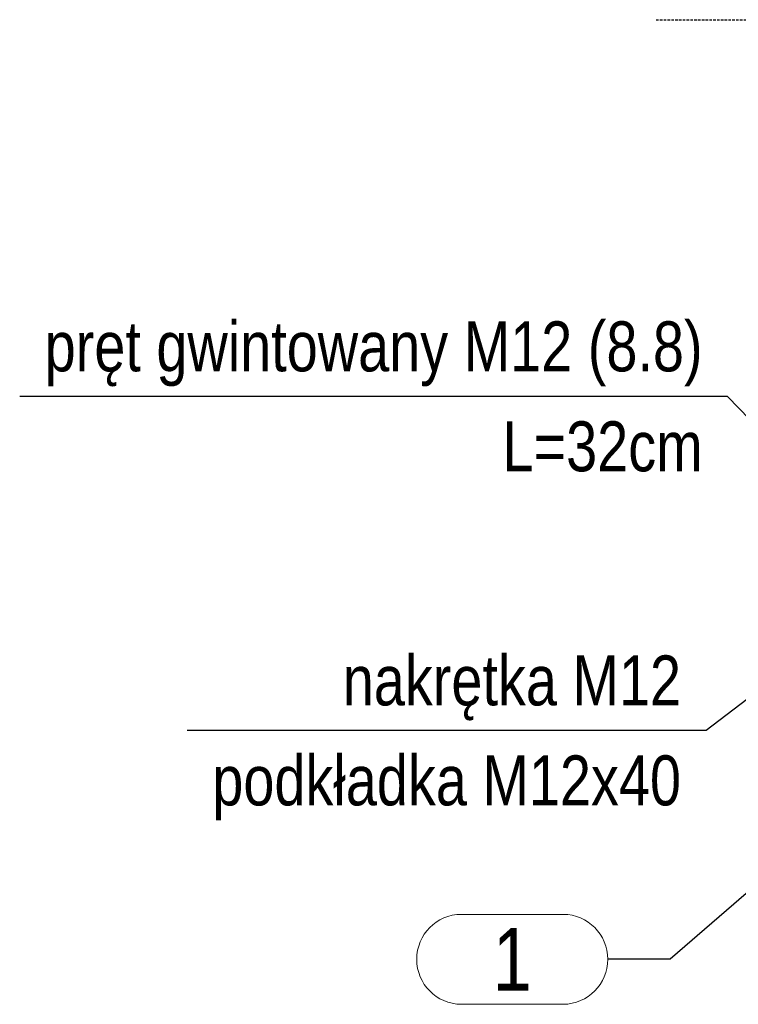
# Model space of a CAD drawing. Header units: millimetres. Extents: x 11149 to 111407, y -107619 to -23630.
# Tile 211 of 245: x 20259 to 20331, y -28725 to -28626. Entities that reach past the tile are written whole.
import ezdxf
from ezdxf.enums import TextEntityAlignment as Align

# ---------------------------------------------------------------- set-up
doc = ezdxf.new("R2010")
doc.units = ezdxf.units.MM
doc.header["$LTSCALE"] = 2
doc.linetypes.add('HIDDEN', pattern=[9.524999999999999, 6.35, -3.175])
doc.layers.get('0').update_dxf_attribs({"plot": 0})
doc.layers.add('e-cad_cienkie', color=1, linetype='Continuous', lineweight=9)
doc.layers.add('e-cad_opisy', color=7, linetype='Continuous', lineweight=9)
doc.layers.add('e-cad_ukryte', color=30, linetype='HIDDEN')
doc.styles.add('e-cad_1', font='arial.ttf', dxfattribs={"width": 0.7})
doc.dimstyles.new('e-cad_1_10_[cm]', dxfattribs={"dimtxt": 1.8, "dimasz": 1.25, "dimexe": 1.25, "dimexo": 0.625, "dimgap": 0.5, "dimtad": 1, "dimdec": 0, "dimrnd": 1, "dimzin": 1, "dimtxsty": 'e-cad_1', "dimblk": 'OBLIQUE', "dimcen": 2.5, "dimclrd": 256, "dimclre": 252, "dimclrt": 7, "dimadec": 0, "dimazin": 0, "dimtfac": 1, "dimtix": 1, "dimtmove": 2, "dimatfit": 3, "dimldrblk": 'NONE', "dimfxl": 60, "dimfxlon": 1, "dimarcsym": 0})
doc.dimstyles.new('e-cad_1_25_[cm]', dxfattribs={"dimscale": 2.5, "dimtxt": 1.8, "dimasz": 1.25, "dimexe": 1.25, "dimexo": 0.625, "dimgap": 0.5, "dimtad": 1, "dimdec": 0, "dimrnd": 1, "dimzin": 1, "dimtxsty": 'e-cad_1', "dimblk": 'OBLIQUE', "dimcen": 2.5, "dimclrd": 256, "dimclre": 252, "dimclrt": 7, "dimadec": 0, "dimazin": 0, "dimtfac": 1, "dimtix": 1, "dimtmove": 2, "dimatfit": 3, "dimldrblk": 'NONE', "dimfxl": 60, "dimfxlon": 1, "dimarcsym": 0})

# ---------------------------------------------------------------- blocks, each defined once
blk = doc.blocks.new('_OBLIQUE')
at = {"color": 0, "linetype": 'ByBlock', "lineweight": -2}
blk.add_line((-0.5, -0.5), (0.5, 0.5), dxfattribs=at)
blk = doc.blocks.new('e-cad_StalOpisNiezliczalny_1')
at = {"layer": 'e-cad_cienkie', "ltscale": 0.4}
blk.add_lwpolyline([(5.865639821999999, 1.800000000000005), (1.784360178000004, 1.800000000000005, 0.9913112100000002), (1.784360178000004, -1.799999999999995), (5.865639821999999, -1.799999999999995, 0.9913112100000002)], format="xyb", close=True, dxfattribs=at)
at = {"layer": 'e-cad_opisy', "color": 9, "ltscale": 0.04, "style": 'e-cad_1', "width": 0.8}
blk.add_attdef('NR', text='', height=2.5, dxfattribs=at).set_placement((3.825000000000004, 4.440892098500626e-15), align=Align.MIDDLE_CENTER)

msp = doc.modelspace()

# ---------------------------------------------------------------- linework, layer by layer
at = {"layer": 'e-cad_ukryte', "ltscale": 0.02}
msp.add_line((20323.18063469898, -28626.42568244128), (20443.18063469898, -28626.42568244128), dxfattribs=at)

# ---------------------------------------------------------------- block references
at = {"layer": 'e-cad_opisy', "xscale": 2.5, "yscale": 2.5, "zscale": 2.5}
msp.add_blockref('e-cad_StalOpisNiezliczalny_1', (20299.22262350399, -28720.41704172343), dxfattribs=at).add_auto_attribs({'NR': '1'})

# ---------------------------------------------------------------- texts
at = {"layer": 'e-cad_opisy', "ltscale": 0.4, "style": 'e-cad_1', "width": 0.8}
for s, p in [('pręt gwintowany M12 (8.8)', (20261.99537203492, -28661.60353615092)), ('L=32cm', (20307.80437612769, -28671.60353615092)), ('nakrętka M12', (20291.82330395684, -28695.01884094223)), ('podkładka M12x40', (20278.77009795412, -28705.01884094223))]:
    msp.add_text(s, height=5, dxfattribs=at).set_placement(p)

# ---------------------------------------------------------------- leaders
at = {"layer": 'e-cad_cienkie', "ltscale": 0.4, "has_arrowhead": 0}
for points in [[(20344.79585725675, -28679.1775621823), (20330.33984679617, -28664.10353615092), (20259.4953720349, -28664.10353615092)], [(20350.73063469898, -28680.41348499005), (20328.17869276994, -28697.51884094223), (20276.2700979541, -28697.51884094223)]]:
    msp.add_leader(points, dimstyle='e-cad_1_10_[cm]', override={"dimldrblk": 'None'}, dxfattribs=at)
at = {"layer": 'e-cad_cienkie', "has_arrowhead": 0}
msp.add_leader([(20352.79261367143, -28695.92558975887), (20324.59762350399, -28720.41704172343), (20318.34762350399, -28720.41704172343)], dimstyle='e-cad_1_25_[cm]', override={"dimldrblk": 'None'}, dxfattribs=at)

doc.saveas('drawing.dxf')
